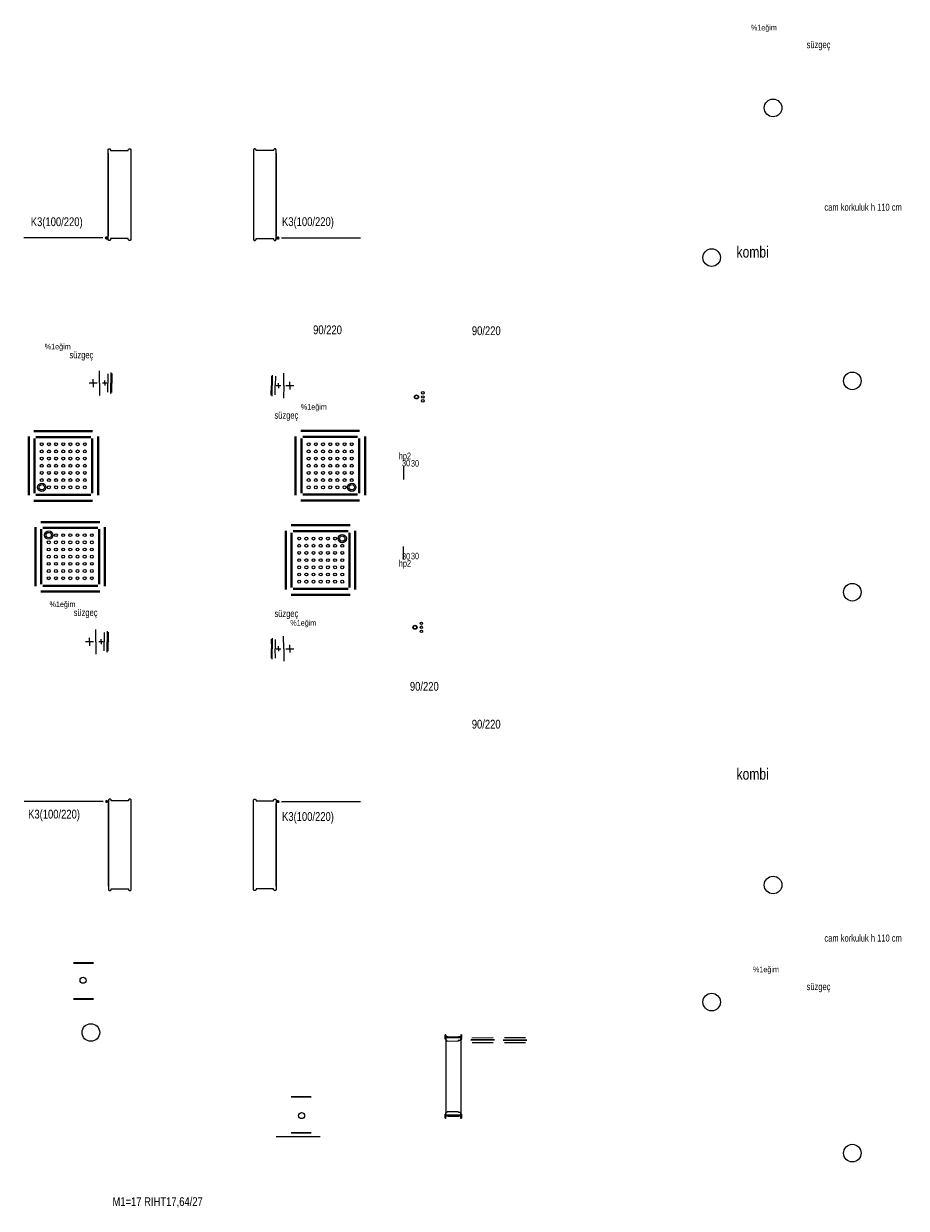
# Model space of a CAD drawing. Header units: centimetres. Extents: x 0 to 12476, y -30 to 2970.
# Tile 4 of 26: x 1619 to 2120, y 1579 to 2252. Entities that reach past the tile are written whole.
import ezdxf

# ---------------------------------------------------------------- set-up
doc = ezdxf.new("R2010")
doc.units = ezdxf.units.CM
doc.layers.add('ASN-MIMARI', color=8, linetype='Continuous')

msp = doc.modelspace()

# ---------------------------------------------------------------- linework, layer by layer
at = {"layer": 'ASN-MIMARI'}
for p, q in [((1666.58, 2180.43), (1667.08, 2180.93)), ((1666.58, 2129.45), (1666.58, 2180.43)), ((1667.08, 2180.93), (1667.58, 2180.93)), ((1667.58, 2180.93), (1668.08, 2180.43)), ((1668.08, 2180.43), (1668.08, 2179.94)), ((1668.08, 2179.94), (1678.08, 2179.94)), ((1678.08, 2180.43), (1678.58, 2180.93)), ((1678.08, 2179.94), (1678.08, 2180.43)), ((1678.58, 2180.93), (1679.08, 2180.93)), ((1679.08, 2180.93), (1679.58, 2180.43)), ((1679.58, 2180.43), (1679.58, 2129.45)), ((1749.62, 2180.93), (1749.12, 2180.43)), ((1749.12, 2180.43), (1749.12, 2129.45)), ((1750.12, 2180.93), (1749.62, 2180.93)), ((1750.62, 2180.43), (1750.12, 2180.93)), ((1750.62, 2179.94), (1750.62, 2180.43)), ((1760.62, 2179.94), (1750.62, 2179.94)), ((1761.12, 2180.93), (1760.62, 2180.43)), ((1760.62, 2180.43), (1760.62, 2179.94)), ((1761.62, 2180.93), (1761.12, 2180.93)), ((1762.12, 2180.43), (1761.62, 2180.93)), ((1762.12, 2129.45), (1762.12, 2180.43)), ((1666.58, 2178.43), (1666.58, 2131.45)), ((1762.12, 2178.43), (1762.12, 2131.45)), ((1663.58, 2130.4), (1618.7, 2130.4)), ((1663.98, 2131.05), (1663.93, 2131.05)), ((1665.27, 2130.61), (1664.93, 2130.61)), ((1665.24, 2130.05), (1664.93, 2130.05)), ((1666.58, 2130.3), (1664.98, 2130.3)), ((1665.78, 2131.1), (1665.78, 2129.5)), ((1666.31, 2130.58), (1666.58, 2130.58)), ((1666.31, 2130.02), (1666.58, 2130.02)), ((1667.08, 2128.95), (1666.58, 2129.45)), ((1667.58, 2128.95), (1667.08, 2128.95)), ((1668.08, 2129.45), (1667.58, 2128.95)), ((1678.08, 2129.94), (1668.08, 2129.94)), ((1668.08, 2129.94), (1668.08, 2129.45)), ((1678.08, 2129.45), (1678.08, 2129.94)), ((1678.58, 2128.95), (1678.08, 2129.45)), ((1679.08, 2128.95), (1678.58, 2128.95)), ((1679.58, 2129.45), (1679.08, 2128.95)), ((1749.12, 2129.45), (1749.62, 2128.95)), ((1749.62, 2128.95), (1750.12, 2128.95)), ((1750.12, 2128.95), (1750.62, 2129.45)), ((1750.62, 2129.45), (1750.62, 2129.94)), ((1750.62, 2129.94), (1760.62, 2129.94)), ((1760.62, 2129.94), (1760.62, 2129.45)), ((1760.62, 2129.45), (1761.12, 2128.95)), ((1761.12, 2128.95), (1761.62, 2128.95)), ((1761.62, 2128.95), (1762.12, 2129.45)), ((1762.39, 2130.58), (1762.12, 2130.58)), ((1762.12, 2130.3), (1763.72, 2130.3)), ((1762.39, 2130.02), (1762.12, 2130.02)), ((1762.92, 2131.1), (1762.92, 2129.5)), ((1763.44, 2130.61), (1763.77, 2130.61)), ((1763.47, 2130.05), (1763.77, 2130.05)), ((1764.72, 2131.05), (1764.77, 2131.05)), ((1765.12, 2130.4), (1810, 2130.4)), ((1810.4, 2131.05), (1810.35, 2131.05)), ((1661.71, 2047.88), (1661.68, 2054.94)), ((1666.44, 2053.15), (1666.46, 2047.9)), ((1668.18, 2053.86), (1668.21, 2047.91)), ((1668.18, 2053.66), (1668.33, 2053.66)), ((1668.69, 2053.31), (1668.71, 2047.91)), ((1759.37, 2051.92), (1759.34, 2046.52)), ((1759.87, 2052.27), (1759.72, 2052.27)), ((1759.87, 2052.47), (1759.84, 2046.52)), ((1761.62, 2051.76), (1761.59, 2046.51)), ((1766.34, 2046.49), (1766.38, 2053.55)), ((1660.47, 2047.87), (1655.9, 2047.85)), ((1658.21, 2047.86), (1658.2, 2050.08)), ((1658.21, 2047.86), (1658.23, 2045.64)), ((1661.71, 2047.88), (1661.75, 2040.82)), ((1665.93, 2047.9), (1663.38, 2047.89)), ((1664.71, 2047.89), (1664.71, 2049.3)), ((1664.71, 2047.89), (1664.72, 2046.49)), ((1666.49, 2042.66), (1666.46, 2047.9)), ((1668.24, 2041.96), (1668.21, 2047.91)), ((1668.74, 2042.51), (1668.71, 2047.91)), ((1759.31, 2041.12), (1759.34, 2046.52)), ((1759.81, 2040.57), (1759.84, 2046.52)), ((1761.56, 2041.27), (1761.59, 2046.51)), ((1762.12, 2046.51), (1764.67, 2046.5)), ((1763.34, 2046.5), (1763.33, 2045.1)), ((1763.34, 2046.5), (1763.35, 2047.9)), ((1766.34, 2046.49), (1766.3, 2039.43)), ((1767.58, 2046.48), (1772.15, 2046.46)), ((1769.84, 2046.47), (1769.83, 2044.25)), ((1769.84, 2046.47), (1769.85, 2048.69)), ((1668.24, 2042.16), (1668.39, 2042.16)), ((1759.81, 2040.77), (1759.66, 2040.77)), ((1624.5, 2020.98), (1657.86, 2020.98)), ((1624.5, 2020.42), (1657.86, 2020.42)), ((1809.43, 2020.98), (1776.07, 2020.98)), ((1809.43, 2020.42), (1776.07, 2020.42)), ((1621.16, 2017.64), (1621.16, 1984.28)), ((1621.72, 2017.64), (1621.72, 1984.28)), ((1624.5, 2016.53), (1624.5, 1985.39)), ((1625.06, 2016.53), (1625.06, 1985.39)), ((1625.61, 2017.64), (1656.75, 2017.64)), ((1625.61, 2017.09), (1656.75, 2017.09)), ((1657.3, 2016.53), (1657.3, 1985.39)), ((1657.86, 2016.53), (1657.86, 1985.39)), ((1660.64, 2017.64), (1660.64, 1984.28)), ((1661.2, 2017.64), (1661.2, 1984.28)), ((1772.73, 2017.64), (1772.73, 1984.28)), ((1773.29, 2017.64), (1773.29, 1984.28)), ((1776.07, 2016.53), (1776.07, 1985.39)), ((1776.63, 2016.53), (1776.63, 1985.39)), ((1808.32, 2017.64), (1777.18, 2017.64)), ((1808.32, 2017.09), (1777.18, 2017.09)), ((1808.87, 2016.53), (1808.87, 1985.39)), ((1809.43, 2016.53), (1809.43, 1985.39)), ((1812.21, 2017.64), (1812.21, 1984.28)), ((1812.77, 2017.64), (1812.77, 1984.28)), ((1834.33, 2000.63), (1834.33, 1993.12)), ((1625.61, 1984.84), (1656.75, 1984.84)), ((1808.32, 1984.84), (1777.18, 1984.84)), ((1624.5, 1981.5), (1657.86, 1981.5)), ((1624.5, 1980.95), (1657.86, 1980.95)), ((1625.61, 1984.28), (1656.75, 1984.28)), ((1809.43, 1981.5), (1776.07, 1981.5)), ((1809.43, 1980.95), (1776.07, 1980.95)), ((1808.32, 1984.28), (1777.18, 1984.28)), ((1625.16, 1932.66), (1625.16, 1966.02)), ((1625.71, 1932.66), (1625.71, 1966.02)), ((1628.49, 1969.35), (1661.85, 1969.35)), ((1628.49, 1968.8), (1661.85, 1968.8)), ((1628.49, 1933.77), (1628.49, 1964.9)), ((1629.05, 1933.77), (1629.05, 1964.9)), ((1629.61, 1966.02), (1660.74, 1966.02)), ((1629.61, 1965.46), (1660.74, 1965.46)), ((1661.3, 1933.77), (1661.3, 1964.9)), ((1661.85, 1933.77), (1661.85, 1964.9)), ((1664.63, 1932.66), (1664.63, 1966.02)), ((1665.19, 1932.66), (1665.19, 1966.02)), ((1804.03, 1967.38), (1770.67, 1967.38)), ((1804.03, 1966.83), (1770.67, 1966.83)), ((1767.34, 1930.69), (1767.34, 1964.05)), ((1767.89, 1930.69), (1767.89, 1964.05)), ((1770.67, 1931.8), (1770.67, 1962.94)), ((1771.23, 1931.8), (1771.23, 1962.94)), ((1802.92, 1964.05), (1771.79, 1964.05)), ((1802.92, 1963.49), (1771.79, 1963.49)), ((1803.48, 1931.8), (1803.48, 1962.94)), ((1804.03, 1931.8), (1804.03, 1962.94)), ((1806.81, 1930.69), (1806.81, 1964.05)), ((1807.37, 1930.69), (1807.37, 1964.05)), ((1834.33, 1947.69), (1834.33, 1955.2)), ((1629.61, 1933.21), (1660.74, 1933.21)), ((1629.61, 1932.66), (1660.74, 1932.66)), ((1802.92, 1931.24), (1771.79, 1931.24)), ((1802.92, 1930.69), (1771.79, 1930.69)), ((1628.49, 1929.88), (1661.85, 1929.88)), ((1628.49, 1929.32), (1661.85, 1929.32)), ((1804.03, 1927.91), (1770.67, 1927.91)), ((1804.03, 1927.35), (1770.67, 1927.35)), ((1659.65, 1901.01), (1659.62, 1908.07)), ((1664.38, 1906.28), (1664.4, 1901.04)), ((1666.12, 1906.99), (1666.15, 1901.04)), ((1666.12, 1906.79), (1666.27, 1906.8)), ((1666.63, 1906.45), (1666.65, 1901.05)), ((1766.34, 1897.06), (1766.3, 1904.12)), ((1658.41, 1901.01), (1653.84, 1900.98)), ((1656.15, 1900.99), (1656.14, 1903.22)), ((1656.15, 1900.99), (1656.16, 1898.77)), ((1659.65, 1901.01), (1659.69, 1893.95)), ((1663.87, 1901.03), (1661.32, 1901.02)), ((1662.65, 1901.03), (1662.65, 1902.43)), ((1662.65, 1901.03), (1662.66, 1899.63)), ((1664.43, 1895.79), (1664.4, 1901.04)), ((1666.18, 1895.1), (1666.15, 1901.04)), ((1666.68, 1895.65), (1666.65, 1901.05)), ((1759.31, 1902.42), (1759.34, 1897.02)), ((1759.37, 1891.62), (1759.34, 1897.02)), ((1759.81, 1902.78), (1759.66, 1902.77)), ((1759.81, 1902.98), (1759.84, 1897.03)), ((1759.87, 1891.08), (1759.84, 1897.03)), ((1761.56, 1902.28), (1761.59, 1897.03)), ((1761.62, 1891.79), (1761.59, 1897.03)), ((1762.12, 1897.04), (1764.67, 1897.05)), ((1763.34, 1897.04), (1763.33, 1898.44)), ((1763.34, 1897.04), (1763.35, 1895.64)), ((1766.34, 1897.06), (1766.38, 1890)), ((1767.58, 1897.06), (1772.15, 1897.09)), ((1769.84, 1897.08), (1769.83, 1899.3)), ((1769.84, 1897.08), (1769.85, 1894.85)), ((1666.18, 1895.29), (1666.33, 1895.3)), ((1759.87, 1891.28), (1759.72, 1891.27)), ((1663.79, 1810.24), (1618.91, 1810.24)), ((1664.19, 1809.59), (1664.14, 1809.59)), ((1665.44, 1810.58), (1665.14, 1810.58)), ((1665.48, 1810.03), (1665.14, 1810.03)), ((1666.79, 1810.34), (1665.19, 1810.34)), ((1665.99, 1809.54), (1665.99, 1811.14)), ((1666.52, 1810.61), (1666.79, 1810.61)), ((1666.52, 1810.06), (1666.79, 1810.06)), ((1667.29, 1811.69), (1666.79, 1811.19)), ((1666.79, 1811.19), (1666.79, 1760.21)), ((1667.79, 1811.69), (1667.29, 1811.69)), ((1668.29, 1811.19), (1667.79, 1811.69)), ((1668.29, 1810.7), (1668.29, 1811.19)), ((1678.29, 1810.7), (1668.29, 1810.7)), ((1678.79, 1811.69), (1678.29, 1811.19)), ((1678.29, 1811.19), (1678.29, 1810.7)), ((1679.29, 1811.69), (1678.79, 1811.69)), ((1679.79, 1811.19), (1679.29, 1811.69)), ((1679.79, 1760.21), (1679.79, 1811.19)), ((1749.12, 1811.19), (1749.62, 1811.69)), ((1749.12, 1760.21), (1749.12, 1811.19)), ((1749.62, 1811.69), (1750.12, 1811.69)), ((1750.12, 1811.69), (1750.62, 1811.19)), ((1750.62, 1811.19), (1750.62, 1810.7)), ((1750.62, 1810.7), (1760.62, 1810.7)), ((1760.62, 1811.19), (1761.12, 1811.69)), ((1760.62, 1810.7), (1760.62, 1811.19)), ((1761.12, 1811.69), (1761.62, 1811.69)), ((1761.62, 1811.69), (1762.12, 1811.19)), ((1762.12, 1811.19), (1762.12, 1760.21)), ((1762.39, 1810.61), (1762.12, 1810.61)), ((1762.12, 1810.34), (1763.72, 1810.34)), ((1762.39, 1810.06), (1762.12, 1810.06)), ((1762.92, 1809.54), (1762.92, 1811.14)), ((1763.44, 1810.03), (1763.77, 1810.03)), ((1763.47, 1810.58), (1763.77, 1810.58)), ((1764.72, 1809.59), (1764.77, 1809.59)), ((1765.12, 1810.24), (1810, 1810.24)), ((1810.4, 1809.59), (1810.35, 1809.59)), ((1666.79, 1762.21), (1666.79, 1809.19)), ((1762.12, 1762.21), (1762.12, 1809.19)), ((1666.79, 1760.21), (1667.29, 1759.71)), ((1667.29, 1759.71), (1667.79, 1759.71)), ((1667.79, 1759.71), (1668.29, 1760.21)), ((1668.29, 1760.7), (1678.29, 1760.7)), ((1668.29, 1760.21), (1668.29, 1760.7)), ((1678.29, 1760.7), (1678.29, 1760.21)), ((1678.29, 1760.21), (1678.79, 1759.71)), ((1678.79, 1759.71), (1679.29, 1759.71)), ((1679.29, 1759.71), (1679.79, 1760.21)), ((1749.62, 1759.71), (1749.12, 1760.21)), ((1750.12, 1759.71), (1749.62, 1759.71)), ((1750.62, 1760.21), (1750.12, 1759.71)), ((1760.62, 1760.7), (1750.62, 1760.7)), ((1750.62, 1760.7), (1750.62, 1760.21)), ((1760.62, 1760.21), (1760.62, 1760.7)), ((1761.12, 1759.71), (1760.62, 1760.21)), ((1761.62, 1759.71), (1761.12, 1759.71)), ((1762.12, 1760.21), (1761.62, 1759.71)), ((1658.41, 1718.69), (1647.03, 1718.69)), ((1658.41, 1718.39), (1647.03, 1718.39)), ((1647.03, 1698.43), (1658.41, 1698.43)), ((1647.03, 1698.13), (1658.41, 1698.13)), ((1857.89, 1677.75), (1857.89, 1675.45)), ((1858.39, 1677.9), (1858.04, 1677.9)), ((1858.39, 1677.9), (1858.04, 1677.9)), ((1858.39, 1675.3), (1858.04, 1675.3)), ((1858.39, 1677.9), (1858.39, 1674.83)), ((1859.64, 1676.66), (1858.39, 1676.65)), ((1866.89, 1676.17), (1858.39, 1676.15)), ((1859.64, 1676.66), (1865.64, 1676.67)), ((1859.64, 1676.66), (1859.64, 1676.16)), ((1866.89, 1676.67), (1865.64, 1676.67)), ((1865.64, 1676.67), (1865.64, 1676.17)), ((1867.24, 1677.92), (1866.89, 1677.92)), ((1867.24, 1677.92), (1866.89, 1677.92)), ((1866.89, 1677.92), (1866.89, 1674.85)), ((1867.24, 1675.75), (1866.89, 1675.75)), ((1866.96, 1675.54), (1866.89, 1675.54)), ((1866.95, 1675.39), (1866.89, 1675.39)), ((1867.39, 1677.77), (1867.39, 1675.9)), ((1867.41, 1675.33), (1867.53, 1675.31)), ((1867.44, 1675.48), (1867.53, 1675.47)), ((1885.97, 1674.95), (1872.53, 1674.92)), ((1873.26, 1676.22), (1885.23, 1676.24)), ((1890.97, 1674.96), (1904.42, 1674.99)), ((1891.71, 1676.26), (1903.68, 1676.29)), ((1858.39, 1674.83), (1858.48, 1633.48)), ((1858.89, 1674.68), (1858.54, 1674.68)), ((1858.89, 1674.68), (1858.89, 1674.28)), ((1865.34, 1674.15), (1859.04, 1674.13)), ((1865.27, 1674.45), (1865.27, 1674.33)), ((1865.51, 1674.45), (1865.27, 1674.45)), ((1865.51, 1674.33), (1865.27, 1674.33)), ((1865.49, 1674.7), (1865.49, 1674.3)), ((1866.74, 1674.7), (1865.49, 1674.7)), ((1865.51, 1674.56), (1865.51, 1674.22)), ((1865.57, 1674.45), (1865.57, 1674.33)), ((1866.89, 1674.85), (1866.98, 1633.5)), ((1885.97, 1674.74), (1872.53, 1674.71)), ((1873.27, 1673.42), (1885.24, 1673.44)), ((1890.97, 1674.75), (1904.42, 1674.78)), ((1891.72, 1673.46), (1903.68, 1673.49)), ((1781.92, 1642.7), (1770.54, 1642.7)), ((1781.92, 1642.4), (1770.54, 1642.4)), ((1857.99, 1630.55), (1857.99, 1632.86)), ((1858.49, 1633.01), (1858.14, 1633.01)), ((1858.49, 1630.41), (1858.14, 1630.4)), ((1858.49, 1630.41), (1858.14, 1630.4)), ((1858.49, 1630.41), (1858.48, 1633.48)), ((1866.99, 1632.17), (1858.49, 1632.16)), ((1859.74, 1631.66), (1858.49, 1631.66)), ((1858.98, 1633.63), (1858.63, 1633.63)), ((1858.98, 1633.63), (1858.98, 1634.03)), ((1865.43, 1634.2), (1859.13, 1634.18)), ((1859.74, 1631.66), (1859.74, 1632.16)), ((1859.74, 1631.66), (1865.74, 1631.67)), ((1865.36, 1633.89), (1865.36, 1634.01)), ((1865.6, 1634.01), (1865.36, 1634.01)), ((1865.6, 1633.89), (1865.36, 1633.89)), ((1865.58, 1633.65), (1865.58, 1634.05)), ((1866.83, 1633.65), (1865.58, 1633.65)), ((1865.6, 1633.78), (1865.6, 1634.12)), ((1865.66, 1633.89), (1865.66, 1634.02)), ((1865.74, 1631.67), (1865.74, 1632.17)), ((1866.99, 1631.67), (1865.74, 1631.67)), ((1866.99, 1630.42), (1866.98, 1633.5)), ((1867.34, 1633.03), (1866.99, 1633.03)), ((1867.34, 1630.42), (1866.99, 1630.42)), ((1867.34, 1630.42), (1866.99, 1630.42)), ((1867.49, 1630.58), (1867.49, 1632.88)), ((1770.54, 1622.44), (1781.92, 1622.44)), ((1770.54, 1622.14), (1781.92, 1622.14)), ((1787.14, 1619.92), (1762.14, 1619.92))]:
    msp.add_line(p, q, dxfattribs=at)
for centre, radius in [((2044.23, 2204.16), 5), ((1665.78, 2130.3), 0.6), ((1665.78, 2130.3), 0.4), ((1762.92, 2130.3), 0.6), ((1762.92, 2130.3), 0.4), ((2009.35, 2119.16), 5), ((2089.23, 2049.16), 5), ((1841.73, 2040.04), 1.15), ((1841.73, 2040.04), 0.969), ((1845.34, 2037.8), 0.713), ((1845.36, 2040.04), 0.713), ((1845.37, 2042.35), 0.713), ((1628.95, 2013.19), 0.834), ((1633.03, 2013.18), 0.834), ((1637.1, 2013.18), 0.834), ((1641.18, 2013.18), 0.834), ((1645.26, 2013.18), 0.834), ((1649.33, 2013.18), 0.834), ((1653.41, 2013.18), 0.834), ((1780.52, 2013.18), 0.834), ((1784.59, 2013.18), 0.834), ((1788.67, 2013.18), 0.834), ((1792.75, 2013.18), 0.834), ((1796.83, 2013.18), 0.834), ((1800.9, 2013.18), 0.834), ((1804.98, 2013.19), 0.834), ((1628.95, 2009.11), 0.834), ((1628.95, 2005.03), 0.834), ((1633.03, 2009.11), 0.834), ((1633.03, 2005.03), 0.834), ((1637.1, 2009.11), 0.834), ((1637.1, 2005.03), 0.834), ((1641.18, 2009.11), 0.834), ((1641.18, 2005.03), 0.834), ((1645.26, 2009.11), 0.834), ((1645.26, 2005.03), 0.834), ((1649.33, 2009.11), 0.834), ((1649.33, 2005.03), 0.834), ((1653.41, 2009.11), 0.834), ((1653.41, 2005.03), 0.834), ((1780.52, 2009.11), 0.834), ((1780.52, 2005.03), 0.834), ((1784.59, 2009.11), 0.834), ((1784.59, 2005.03), 0.834), ((1788.67, 2009.11), 0.834), ((1788.67, 2005.03), 0.834), ((1792.75, 2009.11), 0.834), ((1792.75, 2005.03), 0.834), ((1796.83, 2009.11), 0.834), ((1796.83, 2005.03), 0.834), ((1800.9, 2009.11), 0.834), ((1800.9, 2005.03), 0.834), ((1804.98, 2009.11), 0.834), ((1804.98, 2005.03), 0.834), ((1628.95, 2000.96), 0.834), ((1633.03, 2000.96), 0.834), ((1637.1, 2000.96), 0.834), ((1641.18, 2000.96), 0.834), ((1645.26, 2000.96), 0.834), ((1649.33, 2000.96), 0.834), ((1653.41, 2000.96), 0.834), ((1780.52, 2000.96), 0.834), ((1784.59, 2000.96), 0.834), ((1788.67, 2000.96), 0.834), ((1792.75, 2000.96), 0.834), ((1796.83, 2000.96), 0.834), ((1800.9, 2000.96), 0.834), ((1804.98, 2000.96), 0.834), ((1628.95, 1988.73), 2.36), ((1628.95, 1996.88), 0.834), ((1628.95, 1992.81), 0.834), ((1633.03, 1996.88), 0.834), ((1633.03, 1992.81), 0.834), ((1637.1, 1996.88), 0.834), ((1637.1, 1992.81), 0.834), ((1641.18, 1996.88), 0.834), ((1641.18, 1992.81), 0.834), ((1645.26, 1996.88), 0.834), ((1645.26, 1992.81), 0.834), ((1649.33, 1996.88), 0.834), ((1649.33, 1992.81), 0.834), ((1653.41, 1996.88), 0.834), ((1653.41, 1992.81), 0.834), ((1780.52, 1996.88), 0.834), ((1780.52, 1992.81), 0.834), ((1784.59, 1996.88), 0.834), ((1784.59, 1992.81), 0.834), ((1788.67, 1996.88), 0.834), ((1788.67, 1992.81), 0.834), ((1792.75, 1996.88), 0.834), ((1792.75, 1992.81), 0.834), ((1796.83, 1996.88), 0.834), ((1796.83, 1992.81), 0.834), ((1800.9, 1996.88), 0.834), ((1800.9, 1992.81), 0.834), ((1804.98, 1988.73), 2.36), ((1804.98, 1996.88), 0.834), ((1804.98, 1992.81), 0.834), ((1628.95, 1988.73), 1.53), ((1633.03, 1988.73), 0.834), ((1637.1, 1988.73), 0.834), ((1641.18, 1988.73), 0.834), ((1645.26, 1988.73), 0.834), ((1649.33, 1988.73), 0.834), ((1653.41, 1988.73), 0.834), ((1780.52, 1988.73), 0.834), ((1784.59, 1988.73), 0.834), ((1788.67, 1988.73), 0.834), ((1792.75, 1988.73), 0.834), ((1796.83, 1988.73), 0.834), ((1800.9, 1988.73), 0.834), ((1804.98, 1988.73), 1.53), ((1632.94, 1961.57), 2.36), ((1632.94, 1961.57), 1.53), ((1632.94, 1957.49), 0.834), ((1637.02, 1961.57), 0.834), ((1637.02, 1957.49), 0.834), ((1641.1, 1961.57), 0.834), ((1641.1, 1957.49), 0.834), ((1645.17, 1961.57), 0.834), ((1645.17, 1957.49), 0.834), ((1649.25, 1961.57), 0.834), ((1649.25, 1957.49), 0.834), ((1653.33, 1961.57), 0.834), ((1653.33, 1957.49), 0.834), ((1657.41, 1961.57), 0.834), ((1657.41, 1957.49), 0.834), ((1775.12, 1959.6), 0.834), ((1779.2, 1959.6), 0.834), ((1783.28, 1959.6), 0.834), ((1787.35, 1959.6), 0.834), ((1791.43, 1959.6), 0.834), ((1795.51, 1959.6), 0.834), ((1799.59, 1959.6), 2.36), ((1799.59, 1959.6), 1.53), ((1632.94, 1953.41), 0.834), ((1637.02, 1953.42), 0.834), ((1641.1, 1953.42), 0.834), ((1645.17, 1953.42), 0.834), ((1649.25, 1953.42), 0.834), ((1653.33, 1953.42), 0.834), ((1657.41, 1953.42), 0.834), ((1775.12, 1955.52), 0.834), ((1775.12, 1951.45), 0.834), ((1779.2, 1955.52), 0.834), ((1779.2, 1951.45), 0.834), ((1783.28, 1955.52), 0.834), ((1783.28, 1951.45), 0.834), ((1787.35, 1955.52), 0.834), ((1787.35, 1951.45), 0.834), ((1791.43, 1955.52), 0.834), ((1791.43, 1951.45), 0.834), ((1795.51, 1955.52), 0.834), ((1795.51, 1951.45), 0.834), ((1799.59, 1955.52), 0.834), ((1799.59, 1951.45), 0.834), ((1632.94, 1949.34), 0.834), ((1632.94, 1945.26), 0.834), ((1637.02, 1949.34), 0.834), ((1637.02, 1945.27), 0.834), ((1641.1, 1949.34), 0.834), ((1641.1, 1945.27), 0.834), ((1645.17, 1949.34), 0.834), ((1645.17, 1945.27), 0.834), ((1649.25, 1949.34), 0.834), ((1649.25, 1945.27), 0.834), ((1653.33, 1949.34), 0.834), ((1653.33, 1945.27), 0.834), ((1657.41, 1949.34), 0.834), ((1657.41, 1945.27), 0.834), ((1775.12, 1947.37), 0.834), ((1775.12, 1943.3), 0.834), ((1779.2, 1947.37), 0.834), ((1779.2, 1943.3), 0.834), ((1783.28, 1947.37), 0.834), ((1783.28, 1943.3), 0.834), ((1787.35, 1947.37), 0.834), ((1787.35, 1943.3), 0.834), ((1791.43, 1947.37), 0.834), ((1791.43, 1943.3), 0.834), ((1795.51, 1947.37), 0.834), ((1795.51, 1943.3), 0.834), ((1799.59, 1947.37), 0.834), ((1799.59, 1943.3), 0.834), ((1632.94, 1941.19), 0.834), ((1632.94, 1937.1), 0.834), ((1637.02, 1941.19), 0.834), ((1637.02, 1937.11), 0.834), ((1641.1, 1941.19), 0.834), ((1641.1, 1937.11), 0.834), ((1645.17, 1941.19), 0.834), ((1645.17, 1937.11), 0.834), ((1649.25, 1941.19), 0.834), ((1649.25, 1937.11), 0.834), ((1653.33, 1941.19), 0.834), ((1653.33, 1937.11), 0.834), ((1657.41, 1941.19), 0.834), ((1657.41, 1937.11), 0.834), ((1775.12, 1939.22), 0.834), ((1779.2, 1939.22), 0.834), ((1783.28, 1939.22), 0.834), ((1787.35, 1939.22), 0.834), ((1791.43, 1939.22), 0.834), ((1795.51, 1939.22), 0.834), ((1799.59, 1939.22), 0.834), ((1775.12, 1935.15), 0.834), ((1779.2, 1935.15), 0.834), ((1783.28, 1935.15), 0.834), ((1787.35, 1935.15), 0.834), ((1791.43, 1935.15), 0.834), ((1795.51, 1935.15), 0.834), ((1799.59, 1935.14), 0.834), ((2089.23, 1929.16), 5), ((1840.91, 1909.27), 1.15), ((1844.52, 1911.51), 0.713), ((1840.91, 1909.27), 0.969), ((1844.53, 1909.27), 0.713), ((1844.55, 1906.96), 0.713), ((1665.99, 1810.34), 0.6), ((1665.99, 1810.34), 0.4), ((1762.92, 1810.34), 0.6), ((1762.92, 1810.34), 0.4), ((2044.23, 1762.91), 5), ((1652.45, 1708.83), 1.73), ((2009.35, 1696.44), 5), ((1656.85, 1679.16), 5), ((1867.19, 1675.45), 0.25), ((1776.5, 1632), 1.73), ((2089.23, 1610.66), 5)]:
    msp.add_circle(centre, radius, dxfattribs=at)

# ---------------------------------------------------------------- texts
at = {"layer": 'ASN-MIMARI', "width": 0.8}
for s, height, p in [('%%%1eğim', 3.195, (2031.62, 2248.14)), ('süzgeç', 3.994, (2063.24, 2238.09)), ('cam korkuluk h 110 cm', 3.9936, (2073.38, 2145.79)), ('K3(100/220)', 5, (1622.74, 2137.03)), ('K3(100/220)', 5, (1765.39, 2137.07)), ('kombi', 6.39, (2023.51, 2119.17)), ('90/220', 5, (1783.05, 2075.65)), ('90/220', 5, (1873.19, 2075.14)), ('%%%1eğim', 3.195, (1630.65, 2067.03)), ('süzgeç', 3.994, (1644.7, 2061.93)), ('süzgeç', 3.994, (1761.11, 2027.65)), ('%%%1eğim', 3.195, (1776.07, 2032.8)), ('hp2', 3.75, (1831.71, 2004.66)), ('30', 3.75, (1833.52, 2000.61)), ('30', 3.75, (1838.6, 2000.48)), ('30', 3.75, (1833.52, 1947.72)), ('30', 3.75, (1838.6, 1947.84)), ('hp2', 3.75, (1831.71, 1943.67)), ('%%%1eğim', 3.195, (1633.37, 1920.74)), ('süzgeç', 3.994, (1647.09, 1915.65)), ('süzgeç', 3.994, (1761.11, 1915.1)), ('%%%1eğim', 3.195, (1770.1, 1910.17)), ('90/220', 5, (1838.01, 1873.21)), ('90/220', 5, (1873.15, 1851.73)), ('kombi', 6.39, (2023.51, 1822.73)), ('K3(100/220)', 5, (1621.22, 1800.66)), ('K3(100/220)', 5, (1765.4, 1799.28)), ('cam korkuluk h 110 cm', 3.9936, (2073.38, 1730.79)), ('%%%1eğim', 3.195, (2032.8, 1713.4)), ('süzgeç', 3.994, (2063.24, 1703.23)), ('M1=17 RIHT17,64/27', 5, (1669.11, 1580.63))]:
    msp.add_text(s, height=height, dxfattribs=at).set_placement(p)

doc.saveas('drawing.dxf')
